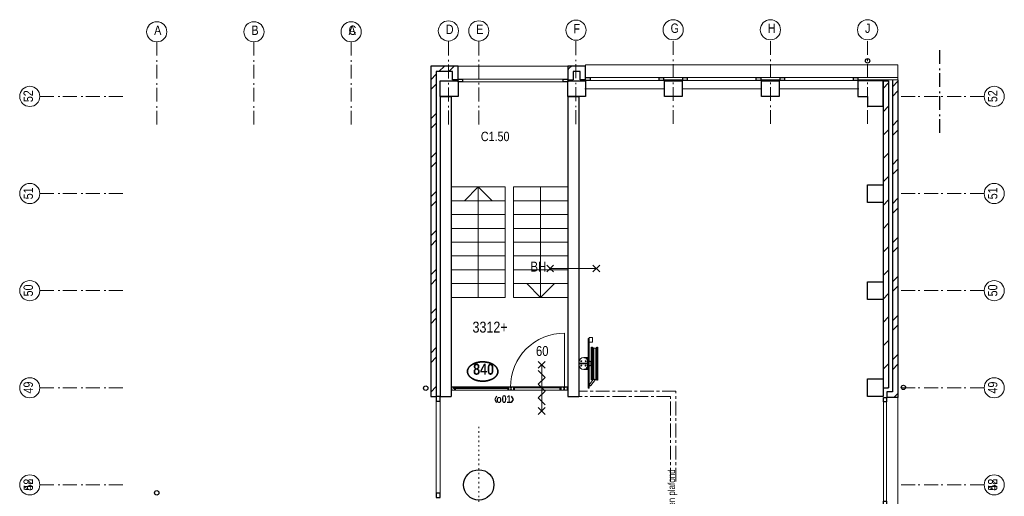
# Model space of a CAD drawing. Header units: millimetres. Extents: x 274611 to 749520, y 175257 to 298905.
# Tile 55 of 251: x 500860 to 518686, y 251455 to 260093. Entities that reach past the tile are written whole.
import ezdxf
from ezdxf.enums import TextEntityAlignment as Align

# ---------------------------------------------------------------- set-up
doc = ezdxf.new("R2010")
doc.units = ezdxf.units.MM
doc.header["$LTSCALE"] = 400
doc.header["$PDMODE"] = 1
doc.header["$PDSIZE"] = 15
for name, pattern in [('STYLE_05', [0.208282, 0.069427, -0.138855]), ('STYLE_06', [1.041641, 0.625, -0.208282, 0.069427, -0.138931]), ('STYLE_19', [1, 0.625, -0.125, 0.125, -0.125])]:
    doc.linetypes.add(name, pattern=pattern)
for name, color, linetype, lineweight in [('BA-Brandveiligheid', 7, 'Continuous', 15), ('Buitenkozijnen', 140, 'Continuous', 15), ('Detailaanduiding', 5, 'Continuous', 70), ('Kozijnmerken', 43, 'Continuous', 9), ('Lijn-stramien', 5, 'STYLE_06', 9), ('mat-baksteen', 5, 'Continuous', 25), ('mat-beton (ihwg)', 5, 'Continuous', 25), ('mat-glas-vert', 5, 'Continuous', 15), ('mat-kalkzandsteen', 5, 'Continuous', 25), ('MAT-kit', 140, 'Continuous', 5), ('mat-kunststof', 43, 'Continuous', 9), ('mat-staal', 5, 'Continuous', 25), ('None', 7, 'Continuous', 9), ('Ruimtenummers', 5, 'Continuous', 25), ('Tekst', 140, 'Continuous', 15), ('~None', 5, 'Continuous', 9)]:
    doc.layers.add(name, color=color, linetype=linetype, lineweight=lineweight)
doc.styles.add('Abadi MT Condensed Light', font='txt', dxfattribs={"height": 176.388889})
doc.styles.add('Arial Narrow', font='ARIALN.TTF', dxfattribs={"height": 222.25})
doc.styles.add('Arial Narrow (bold)', font='ARIALNB.TTF', dxfattribs={"height": 172.861111})
doc.styles.get("Standard").update_dxf_attribs({"font": 'arial.ttf'})

# ---------------------------------------------------------------- blocks, each defined once
blk = doc.blocks.new('*X292')
at = {"layer": 'None', "lineweight": 5}
blk.add_line((-9789, 34850), (-10769, 34850), dxfattribs=at)
blk = doc.blocks.new('*U293')
at = {"layer": 'mat-kunststof', "lineweight": 9}
blk.add_lwpolyline([(-10809, 34830), (-10799, 34830), (-10799, 34860), (-10809, 34860)], close=True, dxfattribs=at)
at = {"layer": 'None', "lineweight": 9}
blk.add_lwpolyline([(-10809, 34830), (-10799, 34860), (-10809, 34860), (-10799, 34830)], dxfattribs=at)
blk = doc.blocks.new('*U294')
at = {"layer": 'MAT-kit', "color": 9, "linetype": 'Continuous', "lineweight": 5}
for points in [[(-10809, 34873), (-10804, 34871), (-10799, 34873), (-10799, 34867), (-10799, 34860), (-10804, 34860), (-10809, 34860), (-10809, 34867), (-10809, 34873)], [(-10809, 34818), (-10804, 34820), (-10799, 34818), (-10799, 34824), (-10799, 34830), (-10804, 34830), (-10809, 34830), (-10809, 34824), (-10809, 34818)]]:
    blk.add_open_spline(points, degree=2, knots=[0, 0, 0, 0.229184, 0.229184, 0.5027, 0.5027, 0.726485, 0.726485, 1, 1, 1], dxfattribs=at)
at = {"layer": 'None', "color": 7}
blk.add_blockref('*U293', (0, 0), dxfattribs=at)
blk = doc.blocks.new('jan404.129')
at = {"layer": 'None', "lineweight": 15, "flags": 128}
for points in [[(-10, 14.85), (-10, -24.79), (10, -24.79), (10, 14.85)], [(8.5, 13.35), (8.5, -23.29), (-8.5, -23.29), (-8.5, 13.35)]]:
    blk.add_lwpolyline(points, close=True, dxfattribs=at)
blk = doc.blocks.new('*U295')
at = {"layer": 'None', "color": 7, "linetype": 'Continuous', "lineweight": 15}
for p, q in [((-10798.9, 34873.5), (-10798.9, 34816.5)), ((-10731, 34875), (-10797.4, 34875)), ((-10797.4, 34873.5), (-10797.4, 34816.5)), ((-10749.5, 34873.5), (-10797.4, 34873.5)), ((-10797.4, 34816.5), (-10751, 34816.5)), ((-10797.4, 34815), (-10751, 34815)), ((-10751, 34816.5), (-10751, 34872)), ((-10731, 34873.5), (-10749.5, 34873.5)), ((-10749.5, 34816.5), (-10749.5, 34872)), ((-10749.5, 34872), (-10731, 34872))]:
    blk.add_line(p, q, dxfattribs=at)
for centre, start, end in [((-10797.4, 34873.5), 90, 180), ((-10797.4, 34816.5), 180, 270), ((-10749.5, 34872), 90, 180), ((-10751, 34816.5), 270, 0), ((-10731, 34873.5), 0, 90), ((-10731, 34873.5), 270, 0)]:
    blk.add_arc(centre, 1.5, start, end, dxfattribs=at)
at = {"layer": 'None', "linetype": 'Continuous', "lineweight": 5}
blk.add_point((-10798.9, 34840), dxfattribs=at)
at = {"layer": 'mat-staal', "color": 7, "xscale": -1, "rotation": 180}
blk.add_blockref('jan404.129', (-10738.9, 34829.9), dxfattribs=at)
blk = doc.blocks.new('*U296')
at = {"layer": 'None', "color": 7, "linetype": 'Continuous', "lineweight": 15}
for p, q in [((-8772, 34817), (-8771, 34818)), ((-8772, 34816), (-8772, 34817)), ((-8772, 34816), (-8771, 34815)), ((-8772, 34816), (-8772, 34816)), ((-8771, 34818), (-8770, 34818)), ((-8771, 34815), (-8770, 34815)), ((-8751, 34818), (-8770, 34818)), ((-8770, 34816), (-8751, 34816)), ((-8770, 34815), (-8739, 34815)), ((-8759, 34867), (-8758, 34868)), ((-8759, 34866), (-8759, 34867)), ((-8759, 34866), (-8759, 34834)), ((-8759, 34834), (-8759, 34823)), ((-8759, 34823), (-8758, 34822)), ((-8759, 34823), (-8759, 34823)), ((-8758, 34868), (-8757, 34868)), ((-8758, 34822), (-8757, 34822)), ((-8749, 34868), (-8757, 34868)), ((-8749, 34866), (-8757, 34866)), ((-8757, 34866), (-8757, 34834)), ((-8757, 34834), (-8757, 34823)), ((-8757, 34823), (-8751, 34823)), ((-8757, 34822), (-8751, 34822)), ((-8750, 34823), (-8751, 34823)), ((-8751, 34822), (-8750, 34822)), ((-8750, 34818), (-8751, 34818)), ((-8750, 34817), (-8751, 34816)), ((-8751, 34816), (-8739, 34816)), ((-8749, 34823), (-8750, 34823)), ((-8750, 34822), (-8750, 34821)), ((-8750, 34822), (-8750, 34822)), ((-8750, 34821), (-8749, 34821)), ((-8750, 34819), (-8750, 34818)), ((-8749, 34819), (-8750, 34819)), ((-8750, 34818), (-8750, 34818)), ((-8749, 34817), (-8750, 34817)), ((-8749, 34874), (-8748, 34875)), ((-8749, 34873), (-8749, 34874)), ((-8749, 34873), (-8749, 34868)), ((-8748, 34867), (-8749, 34866)), ((-8748, 34822), (-8749, 34823)), ((-8749, 34821), (-8749, 34820)), ((-8749, 34820), (-8749, 34819)), ((-8749, 34820), (-8749, 34820)), ((-8749, 34819), (-8749, 34819)), ((-8748, 34818), (-8749, 34817)), ((-8748, 34875), (-8747, 34875)), ((-8747, 34868), (-8748, 34867)), ((-8748, 34867), (-8748, 34867)), ((-8748, 34822), (-8748, 34822)), ((-8748, 34821), (-8748, 34822)), ((-8747, 34820), (-8748, 34821)), ((-8747, 34820), (-8748, 34819)), ((-8748, 34819), (-8748, 34818)), ((-8748, 34818), (-8748, 34818)), ((-8739, 34875), (-8747, 34875)), ((-8747, 34873), (-8747, 34868)), ((-8739, 34873), (-8747, 34873)), ((-8710, 34875), (-8739, 34875)), ((-8710, 34873), (-8739, 34873)), ((-8739, 34816), (-8710, 34816)), ((-8739, 34815), (-8710, 34815)), ((-8710, 34875), (-8709, 34874)), ((-8710, 34875), (-8710, 34875)), ((-8710, 34834), (-8710, 34873)), ((-8710, 34816), (-8710, 34834)), ((-8709, 34816), (-8710, 34815)), ((-8710, 34815), (-8710, 34815)), ((-8709, 34874), (-8709, 34873)), ((-8709, 34834), (-8709, 34873)), ((-8709, 34816), (-8709, 34834)), ((-8709, 34816), (-8709, 34816))]:
    blk.add_line(p, q, dxfattribs=at)
blk = doc.blocks.new('*U297')
at = {"layer": 'None', "linetype": 'Continuous', "lineweight": 5}
blk.add_point((-8737, 34815), dxfattribs=at)
at = {"layer": 'None', "color": 7}
blk.add_blockref('*U296', (0, 0), dxfattribs=at)
blk = doc.blocks.new('*U298')
at = {"layer": 'None', "color": 7, "linetype": 'Continuous', "lineweight": 15}
for p, q in [((-8839, 34874), (-8838, 34875)), ((-8755, 34875), (-8839, 34875)), ((-8839, 34873), (-8839, 34874)), ((-8839, 34873), (-8839, 34873)), ((-8838, 34872), (-8839, 34873)), ((-8775, 34873), (-8839, 34873)), ((-8838, 34875), (-8837, 34875)), ((-8837, 34872), (-8838, 34872)), ((-8819, 34875), (-8837, 34875)), ((-8819, 34873), (-8837, 34873)), ((-8837, 34872), (-8819, 34872)), ((-8837, 34815), (-8778, 34815)), ((-8819, 34873), (-8818, 34873)), ((-8819, 34872), (-8819, 34854)), ((-8819, 34854), (-8819, 34816)), ((-8819, 34816), (-8818, 34815)), ((-8819, 34816), (-8819, 34816)), ((-8818, 34873), (-8817, 34872)), ((-8818, 34873), (-8818, 34873)), ((-8818, 34815), (-8817, 34815)), ((-8817, 34872), (-8817, 34854)), ((-8817, 34854), (-8817, 34816)), ((-8817, 34816), (-8778, 34816)), ((-8778, 34872), (-8777, 34872)), ((-8778, 34871), (-8778, 34872)), ((-8778, 34870), (-8778, 34871)), ((-8778, 34870), (-8778, 34869)), ((-8778, 34869), (-8778, 34868)), ((-8778, 34868), (-8777, 34868)), ((-8778, 34823), (-8777, 34823)), ((-8778, 34823), (-8778, 34823)), ((-8778, 34822), (-8778, 34823)), ((-8778, 34816), (-8778, 34822)), ((-8777, 34816), (-8778, 34815)), ((-8778, 34815), (-8778, 34815)), ((-8777, 34873), (-8776, 34873)), ((-8777, 34872), (-8777, 34873)), ((-8777, 34871), (-8776, 34871)), ((-8777, 34870), (-8777, 34871)), ((-8777, 34870), (-8777, 34870)), ((-8777, 34869), (-8777, 34870)), ((-8777, 34869), (-8777, 34869)), ((-8776, 34869), (-8777, 34869)), ((-8777, 34868), (-8777, 34867)), ((-8777, 34867), (-8776, 34867)), ((-8777, 34823), (-8768, 34823)), ((-8777, 34822), (-8768, 34822)), ((-8777, 34816), (-8777, 34822)), ((-8777, 34816), (-8777, 34816)), ((-8776, 34873), (-8775, 34873)), ((-8776, 34872), (-8775, 34872)), ((-8776, 34871), (-8776, 34872)), ((-8776, 34868), (-8776, 34869)), ((-8775, 34868), (-8776, 34868)), ((-8776, 34867), (-8775, 34866)), ((-8775, 34873), (-8755, 34873)), ((-8775, 34872), (-8775, 34872)), ((-8775, 34872), (-8755, 34872)), ((-8775, 34868), (-8775, 34868)), ((-8768, 34868), (-8775, 34868)), ((-8768, 34866), (-8775, 34866)), ((-8768, 34868), (-8767, 34867)), ((-8768, 34868), (-8768, 34868)), ((-8768, 34854), (-8768, 34866)), ((-8768, 34823), (-8768, 34854)), ((-8767, 34823), (-8768, 34822)), ((-8768, 34822), (-8768, 34822)), ((-8767, 34867), (-8767, 34866)), ((-8767, 34854), (-8767, 34866)), ((-8767, 34823), (-8767, 34854)), ((-8767, 34823), (-8767, 34823)), ((-8755, 34875), (-8755, 34875)), ((-8754, 34874), (-8755, 34875)), ((-8754, 34873), (-8755, 34872)), ((-8755, 34872), (-8755, 34872)), ((-8754, 34873), (-8754, 34874)), ((-8754, 34873), (-8754, 34873))]:
    blk.add_line(p, q, dxfattribs=at)
at = {"layer": 'mat-staal', "color": 7, "xscale": -1, "rotation": 180}
blk.add_blockref('jan404.129', (-8829, 34830), dxfattribs=at)
blk = doc.blocks.new('*U299')
at = {"layer": 'None'}
blk.add_blockref('*U298', (0, 0), dxfattribs=at)
blk = doc.blocks.new('*U300')
at = {"layer": 'mat-kunststof', "lineweight": 9}
blk.add_lwpolyline([(-8699, 34830), (-8709, 34830), (-8709, 34860), (-8699, 34860)], close=True, dxfattribs=at)
at = {"layer": 'None', "lineweight": 9}
blk.add_lwpolyline([(-8699, 34830), (-8709, 34860), (-8699, 34860), (-8709, 34830)], dxfattribs=at)
blk = doc.blocks.new('*U301')
at = {"layer": 'MAT-kit', "color": 9, "linetype": 'Continuous', "lineweight": 5}
for points in [[(-8699, 34873), (-8704, 34871), (-8709, 34873), (-8709, 34867), (-8709, 34860), (-8704, 34860), (-8699, 34860), (-8699, 34867), (-8699, 34873)], [(-8699, 34818), (-8704, 34820), (-8709, 34818), (-8709, 34824), (-8709, 34830), (-8704, 34830), (-8699, 34830), (-8699, 34824), (-8699, 34818)]]:
    blk.add_open_spline(points, degree=2, knots=[0, 0, 0, 0.229184, 0.229184, 0.5027, 0.5027, 0.726485, 0.726485, 1, 1, 1], dxfattribs=at)
at = {"layer": 'None', "color": 7}
blk.add_blockref('*U300', (0, 0), dxfattribs=at)
blk = doc.blocks.new('*U302')
at = {"layer": 'None', "color": 7, "linetype": 'Continuous', "lineweight": 15}
for p, q in [((-9784, 34874), (-9783, 34875)), ((-9784, 34873), (-9784, 34874)), ((-9784, 34873), (-9783, 34872)), ((-9784, 34873), (-9784, 34873)), ((-9784, 34873), (-9754, 34873)), ((-9783, 34875), (-9782, 34875)), ((-9783, 34872), (-9782, 34872)), ((-9782, 34875), (-9754, 34875)), ((-9782, 34873), (-9764, 34873)), ((-9764, 34872), (-9782, 34872)), ((-9763, 34873), (-9764, 34873)), ((-9764, 34834), (-9764, 34872)), ((-9764, 34816), (-9764, 34834)), ((-9764, 34816), (-9763, 34815)), ((-9764, 34816), (-9764, 34816)), ((-9763, 34873), (-9763, 34873)), ((-9762, 34872), (-9763, 34873)), ((-9763, 34815), (-9762, 34815)), ((-9754, 34815), (-9763, 34815)), ((-9762, 34834), (-9762, 34872)), ((-9762, 34816), (-9762, 34834)), ((-9754, 34816), (-9762, 34816)), ((-9754, 34875), (-9740, 34875)), ((-9754, 34873), (-9740, 34873)), ((-9736, 34816), (-9754, 34816)), ((-9717, 34815), (-9754, 34815)), ((-9739, 34875), (-9740, 34875)), ((-9740, 34873), (-9740, 34868)), ((-9740, 34868), (-9740, 34867)), ((-9740, 34867), (-9739, 34867)), ((-9740, 34821), (-9739, 34822)), ((-9740, 34820), (-9740, 34821)), ((-9740, 34820), (-9740, 34819)), ((-9740, 34819), (-9739, 34818)), ((-9739, 34874), (-9739, 34875)), ((-9738, 34873), (-9739, 34874)), ((-9739, 34867), (-9738, 34866)), ((-9739, 34822), (-9738, 34823)), ((-9739, 34822), (-9739, 34822)), ((-9739, 34818), (-9738, 34817)), ((-9739, 34818), (-9739, 34818)), ((-9738, 34873), (-9738, 34868)), ((-9738, 34868), (-9730, 34868)), ((-9738, 34866), (-9730, 34866)), ((-9738, 34823), (-9737, 34823)), ((-9737, 34822), (-9738, 34821)), ((-9738, 34821), (-9738, 34820)), ((-9738, 34821), (-9738, 34821)), ((-9738, 34820), (-9738, 34819)), ((-9738, 34820), (-9738, 34820)), ((-9738, 34819), (-9737, 34818)), ((-9738, 34819), (-9738, 34819)), ((-9738, 34819), (-9738, 34819)), ((-9738, 34817), (-9737, 34817)), ((-9737, 34823), (-9736, 34823)), ((-9737, 34822), (-9737, 34822)), ((-9736, 34822), (-9737, 34822)), ((-9737, 34818), (-9736, 34818)), ((-9737, 34818), (-9737, 34818)), ((-9737, 34817), (-9736, 34816)), ((-9730, 34823), (-9736, 34823)), ((-9730, 34822), (-9736, 34822)), ((-9736, 34818), (-9717, 34818)), ((-9717, 34816), (-9736, 34816)), ((-9735, 34875), (-9734, 34875)), ((-9735, 34874), (-9735, 34875)), ((-9735, 34873), (-9735, 34874)), ((-9735, 34873), (-9735, 34872)), ((-9735, 34873), (-9735, 34873)), ((-9735, 34872), (-9734, 34872)), ((-9734, 34875), (-9659, 34875)), ((-9714, 34873), (-9734, 34873)), ((-9714, 34872), (-9734, 34872)), ((-9729, 34868), (-9730, 34868)), ((-9730, 34866), (-9730, 34834)), ((-9730, 34834), (-9730, 34823)), ((-9729, 34822), (-9730, 34822)), ((-9729, 34867), (-9729, 34868)), ((-9728, 34866), (-9729, 34867)), ((-9729, 34823), (-9729, 34822)), ((-9728, 34823), (-9729, 34823)), ((-9728, 34866), (-9728, 34834)), ((-9728, 34834), (-9728, 34823)), ((-9722, 34868), (-9722, 34867)), ((-9721, 34868), (-9722, 34868)), ((-9722, 34867), (-9722, 34866)), ((-9722, 34854), (-9722, 34866)), ((-9722, 34823), (-9722, 34854)), ((-9722, 34823), (-9722, 34822)), ((-9722, 34823), (-9722, 34823)), ((-9722, 34822), (-9721, 34822)), ((-9721, 34868), (-9714, 34868)), ((-9721, 34866), (-9714, 34866)), ((-9721, 34854), (-9721, 34866)), ((-9721, 34823), (-9721, 34854)), ((-9712, 34823), (-9721, 34823)), ((-9712, 34822), (-9721, 34822)), ((-9716, 34818), (-9717, 34818)), ((-9716, 34815), (-9717, 34815)), ((-9716, 34817), (-9716, 34818)), ((-9715, 34816), (-9716, 34817)), ((-9716, 34816), (-9716, 34815)), ((-9715, 34816), (-9716, 34816)), ((-9714, 34873), (-9714, 34873)), ((-9713, 34873), (-9714, 34873)), ((-9714, 34873), (-9659, 34873)), ((-9714, 34872), (-9714, 34872)), ((-9713, 34872), (-9714, 34872)), ((-9714, 34868), (-9713, 34868)), ((-9714, 34868), (-9714, 34868)), ((-9714, 34867), (-9714, 34866)), ((-9713, 34867), (-9714, 34867)), ((-9712, 34872), (-9713, 34873)), ((-9713, 34871), (-9713, 34872)), ((-9713, 34871), (-9713, 34871)), ((-9713, 34870), (-9713, 34871)), ((-9712, 34870), (-9713, 34870)), ((-9713, 34869), (-9712, 34870)), ((-9713, 34869), (-9713, 34869)), ((-9713, 34869), (-9713, 34869)), ((-9713, 34868), (-9713, 34869)), ((-9712, 34868), (-9713, 34867)), ((-9711, 34872), (-9712, 34872)), ((-9711, 34868), (-9712, 34868)), ((-9712, 34823), (-9712, 34823)), ((-9711, 34823), (-9712, 34823)), ((-9712, 34816), (-9712, 34822)), ((-9712, 34816), (-9712, 34815)), ((-9712, 34816), (-9712, 34816)), ((-9712, 34815), (-9711, 34815)), ((-9711, 34871), (-9711, 34872)), ((-9711, 34870), (-9711, 34871)), ((-9711, 34870), (-9711, 34869)), ((-9711, 34869), (-9711, 34868)), ((-9711, 34822), (-9711, 34823)), ((-9711, 34816), (-9711, 34822)), ((-9660, 34816), (-9711, 34816)), ((-9660, 34815), (-9711, 34815)), ((-9680, 34873), (-9680, 34872)), ((-9680, 34873), (-9680, 34873)), ((-9679, 34873), (-9680, 34873)), ((-9680, 34872), (-9680, 34854)), ((-9680, 34854), (-9680, 34816)), ((-9679, 34816), (-9680, 34815)), ((-9680, 34815), (-9680, 34815)), ((-9679, 34875), (-9660, 34875)), ((-9679, 34873), (-9660, 34873)), ((-9660, 34872), (-9679, 34872)), ((-9679, 34872), (-9679, 34854)), ((-9679, 34854), (-9679, 34816)), ((-9679, 34816), (-9679, 34816)), ((-9660, 34875), (-9660, 34875)), ((-9659, 34874), (-9660, 34875)), ((-9660, 34872), (-9659, 34873)), ((-9660, 34872), (-9660, 34872)), ((-9659, 34873), (-9659, 34874)), ((-9659, 34873), (-9659, 34873))]:
    blk.add_line(p, q, dxfattribs=at)
at = {"layer": 'None', "linetype": 'Continuous', "lineweight": 5}
blk.add_point((-9756, 34815), dxfattribs=at)
at = {"layer": 'mat-staal', "color": 7, "rotation": 180}
for p in [(-9774, 34830), (-9669, 34830)]:
    blk.add_blockref('jan404.129', p, dxfattribs=at)
blk = doc.blocks.new('*U303')
at = {"layer": 'mat-glas-vert', "color": 140, "lineweight": 15}
for points in [[(-9789, 34848), (-10769, 34848), (-10769, 34856), (-9789, 34856)], [(-9772, 34858), (-10739, 34858), (-10739, 34868), (-9772, 34868)], [(-8829, 34858), (-9671, 34858), (-9671, 34868), (-8829, 34868)]]:
    blk.add_lwpolyline(points, close=True, dxfattribs=at)
at = {"layer": 'None', "color": 43, "linetype": 'Continuous', "lineweight": 9}
blk.add_line((-8759, 34873), (-8759, 35850), dxfattribs=at)
at = {"layer": 'None', "lineweight": 9}
blk.add_lwpolyline([(-10799, 34815), (-10799, 34875), (-8709, 34875), (-8709, 34815)], close=True, dxfattribs=at)
at = {"layer": 'None', "color": 43, "linetype": 'Continuous', "lineweight": 9}
blk.add_arc((-8759, 34874), 976, 89.9877, 180.0459, dxfattribs=at)
at = {"layer": 'mat-glas-vert', "color": 140}
blk.add_blockref('*X292', (0, 0), dxfattribs=at)
at = {"layer": 'mat-staal', "color": 7}
for name in ['*U294', '*U301']:
    blk.add_blockref(name, (0, 0), dxfattribs=at)
at = {"layer": 'None', "color": 7}
for name in ['*U295', '*U302', '*U299', '*U297']:
    blk.add_blockref(name, (0, 0), dxfattribs=at)
blk = doc.blocks.new('060min zelfsluitend Y')
at = {"layer": 'BA-Brandveiligheid', "color": 7, "linetype": 'Continuous', "lineweight": 15}
for p, q in [((-62, 477), (62, 353)), ((62, 477), (-62, 353)), ((-62, -484), (62, -360)), ((62, -484), (-62, -360))]:
    blk.add_line(p, q, dxfattribs=at)
at = {"layer": 'None', "color": 7, "linetype": 'Continuous', "lineweight": 15}
for p, q in [((0, -422), (0, 415)), ((62, 185), (-62, 309)), ((62, 185), (-62, 62)), ((62, -62), (-62, 62)), ((62, -62), (-62, -185)), ((62, -309), (-62, -185))]:
    blk.add_line(p, q, dxfattribs=at)
at = {"layer": 'BA-Brandveiligheid', "color": 43, "insert": (-103, 753), "char_height": 177.8, "attachment_point": 1, "style": 'Arial Narrow'}
blk.add_mtext('60', dxfattribs=at)
blk = doc.blocks.new('Kolom hoek 330x330')
at = {"layer": 'mat-beton (ihwg)', "lineweight": 25, "flags": 128}
blk.add_lwpolyline([(-175, 0), (0, 0), (0, -175), (280, -175), (280, 280), (-175, 280)], close=True, dxfattribs=at)
blk = doc.blocks.new('Kolom O 550')
at = {"layer": 'mat-beton (ihwg)', "lineweight": 25}
blk.add_circle((0, 0), 275, dxfattribs=at)
blk = doc.blocks.new('*X889')
at = {"layer": 'None', "lineweight": 9}
for p, q in [((-11029, 40590), (-10929, 40690)), ((-10852, 40590), (-10752, 40690))]:
    blk.add_line(p, q, dxfattribs=at)
blk = doc.blocks.new('*X890')
at = {"layer": 'None', "lineweight": 9}
for p, q in [((-11179, 40440), (-11079, 40540)), ((-11179, 40263), (-11079, 40363)), ((-11179, 39733), (-11079, 39833)), ((-11179, 39556), (-11079, 39656)), ((-11179, 39026), (-11079, 39126)), ((-11179, 38849), (-11079, 38949)), ((-11179, 38319), (-11079, 38419)), ((-11179, 38142), (-11079, 38242)), ((-11179, 37611), (-11079, 37711)), ((-11179, 37435), (-11079, 37535)), ((-11179, 36904), (-11079, 37004)), ((-11179, 36728), (-11079, 36828)), ((-11179, 36197), (-11079, 36297)), ((-11179, 36021), (-11079, 36121)), ((-11179, 35490), (-11079, 35590)), ((-11179, 35314), (-11079, 35414)), ((-11179, 34783), (-11079, 34883)), ((-11086, 34700), (-11079, 34707))]:
    blk.add_line(p, q, dxfattribs=at)
blk = doc.blocks.new('*X891')
at = {"layer": 'None', "lineweight": 9}
blk.add_line((-8665, 40656), (-8631, 40690), dxfattribs=at)
blk = doc.blocks.new('*X892')
at = {"layer": 'None', "lineweight": 9}
blk.add_line((-8699, 40622), (-8665, 40656), dxfattribs=at)
blk = doc.blocks.new('*X893')
at = {"layer": 'None', "lineweight": 9}
for p, q in [((-2989, 40286), (-2889, 40386)), ((-2989, 39862), (-2889, 39962)), ((-2989, 39437), (-2889, 39537)), ((-2989, 39013), (-2889, 39113)), ((-2989, 38589), (-2889, 38689)), ((-2989, 38165), (-2889, 38265)), ((-2989, 37740), (-2889, 37840)), ((-2989, 37316), (-2889, 37416)), ((-2989, 36892), (-2889, 36992)), ((-2989, 36468), (-2889, 36568)), ((-2989, 36043), (-2889, 36143)), ((-2989, 35619), (-2889, 35719)), ((-2989, 35195), (-2889, 35295)), ((-2900, 34860), (-2889, 34871))]:
    blk.add_line(p, q, dxfattribs=at)
blk = doc.blocks.new('*X894')
at = {"layer": 'None', "lineweight": 9}
for p, q in [((-2819, 40315), (-2719, 40415)), ((-2819, 40138), (-2719, 40238)), ((-2819, 39607), (-2719, 39707)), ((-2819, 39431), (-2719, 39531)), ((-2819, 38900), (-2719, 39000)), ((-2819, 38724), (-2719, 38824)), ((-2819, 38193), (-2719, 38293)), ((-2819, 38017), (-2719, 38117)), ((-2819, 37486), (-2719, 37586)), ((-2819, 37310), (-2719, 37410)), ((-2819, 36779), (-2719, 36879)), ((-2819, 36603), (-2719, 36703)), ((-2819, 36072), (-2719, 36172)), ((-2819, 35896), (-2719, 35996)), ((-2819, 35365), (-2719, 35465)), ((-2819, 35188), (-2719, 35288)), ((-2755, 34721), (-2719, 34758))]:
    blk.add_line(p, q, dxfattribs=at)
blk = doc.blocks.new('Gevelpui best 1410 (2D)')
at = {"layer": 'Buitenkozijnen', "lineweight": 15}
for p, q in [((-260, 0), (-260, -1410)), ((-260, 0), (-210, 0)), ((-210, 0), (-210, -1410)), ((-260, -1410), (-210, -1410))]:
    blk.add_line(p, q, dxfattribs=at)
at = {"layer": 'Buitenkozijnen', "color": 92, "lineweight": 25}
for points in [[(-260, 0), (-210, 0), (-210, -80), (-260, -80)], [(-260, -1330), (-210, -1330), (-210, -1410), (-260, -1410)]]:
    blk.add_lwpolyline(points, close=True, dxfattribs=at)
at = {"layer": 'None', "color": 43, "linetype": 'Continuous', "lineweight": 9}
blk.add_line((-410, 15), (-410, -1425), dxfattribs=at)
blk = doc.blocks.new('*U211')
at = {"layer": 'Buitenkozijnen', "lineweight": 15}
for p, q in [((0, 25), (1985, 25)), ((0, -25), (0, 25)), ((1985, -25), (1985, 25)), ((0, -25), (1985, -25))]:
    blk.add_line(p, q, dxfattribs=at)
blk = doc.blocks.new('Gevelpui best 1985')
at = {"layer": 'Buitenkozijnen', "color": 43, "lineweight": 9}
blk.add_line((0, 260), (1985, 260), dxfattribs=at)
at = {"layer": 'Buitenkozijnen', "color": 92, "lineweight": 25}
for points in [[(0, -25), (0, 25), (80, 25), (80, -25)], [(1905, -25), (1905, 25), (1985, 25), (1985, -25)]]:
    blk.add_lwpolyline(points, close=True, dxfattribs=at)
at = {"layer": 'Buitenkozijnen'}
blk.add_blockref('*U211', (0, 0), dxfattribs=at)
blk = doc.blocks.new('*X935')
at = {"layer": 'None', "lineweight": 9}
blk.add_line((-2792, 34685), (-2755, 34721), dxfattribs=at)
blk = doc.blocks.new('*U79')
at = {"layer": 'Buitenkozijnen', "lineweight": 15}
for p, q in [((-10, 0), (-10, -1960)), ((-10, 0), (40, 0)), ((40, 0), (40, -1960)), ((-10, -1960), (40, -1960))]:
    blk.add_line(p, q, dxfattribs=at)
blk = doc.blocks.new('Gevelpui best 1960')
at = {"layer": 'Buitenkozijnen', "color": 43, "lineweight": 9}
blk.add_line((250, 0), (250, -1960), dxfattribs=at)
at = {"layer": 'Buitenkozijnen', "color": 92, "lineweight": 25}
for points in [[(-10, 0), (40, 0), (40, -80), (-10, -80)], [(-10, -1880), (40, -1880), (40, -1960), (-10, -1960)]]:
    blk.add_lwpolyline(points, close=True, dxfattribs=at)
at = {"layer": 'Buitenkozijnen'}
blk.add_blockref('*U79', (0, 0), dxfattribs=at)
blk = doc.blocks.new('*U965')
at = {"layer": 'Buitenkozijnen', "lineweight": 15}
for p, q in [((-11079, 34700), (-11009, 34700)), ((-11079, 32870), (-11079, 34700)), ((-11009, 32870), (-11009, 34700)), ((-11079, 32870), (-11009, 32870))]:
    blk.add_line(p, q, dxfattribs=at)
blk = doc.blocks.new('*U966')
at = {"layer": 'Buitenkozijnen', "color": 92, "lineweight": 25}
for points in [[(-11009, 34700), (-11079, 34700), (-11079, 34617), (-11009, 34617)], [(-11009, 32953), (-11079, 32953), (-11079, 32870), (-11009, 32870)]]:
    blk.add_lwpolyline(points, close=True, dxfattribs=at)
at = {"layer": 'Buitenkozijnen'}
blk.add_blockref('*U965', (0, 0), dxfattribs=at)
blk = doc.blocks.new('HWA')
at = {"layer": 'None', "color": 92, "linetype": 'Continuous', "lineweight": 25}
blk.add_circle((0, -74), 40, dxfattribs=at)
blk = doc.blocks.new('Kolom 280x320')
at = {"layer": 'mat-beton (ihwg)', "lineweight": 25}
blk.add_lwpolyline([(-300, 160), (-20, 160), (-20, -160), (-300, -160)], close=True, dxfattribs=at)
at = {"layer": 'None', "color": 92, "linetype": 'Continuous', "lineweight": 5}
blk.add_point((0, 0), dxfattribs=at)
blk = doc.blocks.new('*U199')
at = {"layer": 'None', "color": 140, "linetype": 'Continuous', "lineweight": 15, "flags": 128}
blk.add_lwpolyline([(-21, 110), (59, 110), (59, 107, -0.391021), (53, 100), (-1, 96, 0.391021), (-12, 83), (-12, -83, 0.391021), (-1, -96), (53, -100, -0.391021), (59, -107), (59, -110), (-21, -110)], format="xyb", close=True, dxfattribs=at)
blk = doc.blocks.new('*U200')
at = {"layer": 'None', "color": 253, "linetype": 'Continuous', "lineweight": 5}
for p, q in [((96.625, -278), (96.625, 266)), ((125.704, -278), (125.704, 266)), ((50.42, -31.849), (50.42, 29))]:
    blk.add_line(p, q, dxfattribs=at)
at = {"layer": 'None', "color": 140, "linetype": 'Continuous', "lineweight": 15}
for p, q in [((50.42, 29), (1.453, 57.31)), ((0, -61), (50.42, -31.849))]:
    blk.add_line(p, q, dxfattribs=at)
at = {"layer": 'None', "color": 92, "linetype": 'Continuous', "lineweight": 25}
for points in [[(60.916, 296), (76.476, 296), (76.476, -300), (60.916, -300)], [(154.785, 296), (171.344, 296), (171.344, -302), (154.785, -302)]]:
    blk.add_lwpolyline(points, close=True, dxfattribs=at)
at = {"layer": 'None', "color": 253, "linetype": 'Continuous', "lineweight": 5}
blk.add_lwpolyline([(50.929, 18), (60.916, 18), (60.916, -18), (50.929, -18)], close=True, dxfattribs=at)
for points, knots in [([(96.866, 264), (96.866, 268.997), (93.792, 272.9335), (90.718, 276.87), (85.875, 278.0735), (81.032, 279.277), (76.476, 277.238)], [0, 0, 0, 0.3335495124, 0.3335495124, 0.6668288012, 0.6668288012, 1, 1, 1]), ([(125.825, 264), (125.825, 267.886), (123.8855, 271.2505), (121.946, 274.615), (118.586, 276.5575), (115.226, 278.5), (107.466, 278.5), (104.106, 276.5575), (100.746, 274.615), (98.806, 271.2505), (96.866, 267.886), (96.866, 264)], [0, 0, 0, 0.1667696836, 0.1667696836, 0.3334232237, 0.3334232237, 0.4999946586, 0.6665660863, 0.6665660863, 0.833226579, 0.833226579, 1, 1, 1]), ([(154.785, 264), (154.785, 267.886), (152.845, 271.2505), (150.905, 274.615), (147.5455, 276.5575), (144.186, 278.5), (140.306, 278.5), (136.426, 278.5), (133.066, 276.5575), (129.706, 274.615), (127.7655, 271.2505), (125.825, 267.886), (125.825, 264)], [0, 0, 0, 0.1667729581, 0.1667729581, 0.3334246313, 0.3334246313, 0.4999853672, 0.4999853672, 0.666556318, 0.666556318, 0.8332233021, 0.8332233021, 1, 1, 1]), ([(76.477, -291.432), (81.039, -293.343), (85.8175, -292.072), (90.596, -290.801), (93.6105, -286.876), (96.625, -282.951), (96.625, -278)], [0, 0, 0, 0.333165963, 0.333165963, 0.6664584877, 0.6664584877, 1, 1, 1]), ([(96.625, -278), (96.625, -281.901), (98.573, -285.2795), (100.521, -288.658), (103.895, -290.609), (107.269, -292.56), (111.165, -292.56), (115.061, -292.56), (118.435, -290.609), (121.809, -288.658), (123.7565, -285.2795), (125.704, -281.901), (125.704, -278)], [0, 0, 0, 0.1667545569, 0.1667545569, 0.3334268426, 0.3334268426, 0.5000053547, 0.5000053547, 0.6665838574, 0.6665838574, 0.8332491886, 0.8332491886, 1, 1, 1]), ([(125.704, -278), (125.704, -281.901), (127.6525, -285.2795), (129.601, -288.658), (132.975, -290.609), (136.349, -292.56), (140.245, -292.56), (144.141, -292.56), (147.5145, -290.609), (150.888, -288.658), (152.836, -285.2795), (154.784, -281.901), (154.784, -278)], [0, 0, 0, 0.1667578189, 0.1667578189, 0.3334365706, 0.3334365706, 0.5000146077, 0.5000146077, 0.6665824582, 0.6665824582, 0.8332459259, 0.8332459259, 1, 1, 1])]:
    blk.add_open_spline(points, degree=2, knots=knots, dxfattribs=at)
blk = doc.blocks.new('BSH')
at = {"layer": 'None', "color": 140, "linetype": 'Continuous', "lineweight": 15}
for p, q in [((-159.8585, -36.7557), (-159.8585, 32.756)), ((-80, -6.8893), (-80, 2.8892)), ((0, -61), (0, 111.155))]:
    blk.add_line(p, q, dxfattribs=at)
at = {"layer": 'None', "color": 253, "linetype": 'Continuous', "lineweight": 5}
for p, q in [((27.7468, -383.0008), (105.0969, -276.5164)), ((130.6676, -289.4337), (48.7568, -402.0618)), ((135.277, -233.0824), (136.142, -233.8294))]:
    blk.add_line(p, q, dxfattribs=at)
at = {"layer": 'None', "color": 140, "linetype": 'Continuous', "lineweight": 15}
for points in [[(0, 448), (20, 448), (20, -452), (0, -452)], [(20, 469.75), (82, 469.75), (82, 382.75), (20, 382.75)], [(-160, 2.8892), (-9, 2.8892), (-9, -6.8893), (-160, -6.8893)]]:
    blk.add_lwpolyline(points, close=True, dxfattribs=at)
at = {"layer": 'None', "color": 8, "linetype": 'Continuous', "lineweight": 5}
for centre in [(-124, 37.275), (-44.5, 38.775), (-124, -41.275), (-45, -41.275)]:
    blk.add_circle(centre, 8.5, dxfattribs=at)
at = {"layer": 'None', "color": 140, "linetype": 'Continuous', "lineweight": 15}
for centre, start, end in [((-80, 28), 90, 180), ((-80, -32), 180, 270)]:
    blk.add_arc(centre, 80, start, end, dxfattribs=at)
at = {"layer": 'None', "color": 9, "linetype": 'Continuous', "lineweight": 5}
blk.add_arc((38.2528, -392.5302), 14.18399, 137.790600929, 325.770923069, dxfattribs=at)
at = {"layer": 'None', "color": 92, "linetype": 'Continuous', "lineweight": 25}
for points, knots in [([(-11.70075, 86.5025), (-12.2626, 89.0317), (-14.0137, 90.9408), (-15.7648, 92.8499), (-18.23575, 93.6275), (-20.7067, 94.4051), (-23.236, 93.84325), (-25.7653, 93.2814), (-27.67445, 91.53015), (-29.5836, 89.7789), (-30.36125, 87.3079), (-31.1389, 84.8369), (-30.57705, 82.3077), (-30.0152, 79.7785), (-28.26385, 77.8694), (-26.5125, 75.9603), (-24.0415, 75.1827), (-21.5705, 74.4051), (-19.0412, 74.96695), (-16.5119, 75.5288), (-14.60305, 77.28005), (-12.6942, 79.0313), (-11.91655, 81.5023), (-11.1389, 83.9733), (-11.70075, 86.5025)], [0, 0, 0, 0.0833344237, 0.0833344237, 0.1666618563, 0.1666618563, 0.2499968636, 0.2499968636, 0.3333348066, 0.3333348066, 0.4166657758, 0.4166657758, 0.5000000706, 0.5000000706, 0.583336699, 0.583336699, 0.666668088, 0.666668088, 0.7500039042, 0.7500039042, 0.8333377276, 0.8333377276, 0.9166657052, 0.9166657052, 1, 1, 1]), ([(-11.75695, -89.71225), (-12.375, -92.4944), (-14.3012, -94.5944), (-16.2274, -96.6944), (-18.94545, -97.54975), (-21.6635, -98.4051), (-24.4457, -97.78705), (-27.2279, -97.169), (-29.328, -95.24265), (-31.4281, -93.3163), (-32.2835, -90.5982), (-33.1389, -87.8801), (-32.52085, -85.09795), (-31.9028, -82.3158), (-29.97635, -80.2158), (-28.0499, -78.1158), (-25.3318, -77.26045), (-22.6137, -76.4051), (-19.83145, -77.02315), (-17.0492, -77.6412), (-14.94945, -79.56755), (-12.8497, -81.4939), (-11.9943, -84.212), (-11.1389, -86.9301), (-11.75695, -89.71225)], [0, 0, 0, 0.083334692, 0.083334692, 0.1666618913, 0.1666618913, 0.2499964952, 0.2499964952, 0.3333343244, 0.3333343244, 0.4166651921, 0.4166651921, 0.4999998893, 0.4999998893, 0.5833365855, 0.5833365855, 0.6666673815, 0.6666673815, 0.7500034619, 0.7500034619, 0.8333376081, 0.8333376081, 0.9166653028, 0.9166653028, 1, 1, 1])]:
    blk.add_open_spline(points, degree=2, knots=knots, dxfattribs=at)
at = {"layer": 'None', "color": 7}
blk.add_blockref('*U200', (0, 0), dxfattribs=at)
at = {"layer": 'None', "color": 140, "rotation": 180}
blk.add_blockref('*U199', (-21.4, -2), dxfattribs=at)
blk = doc.blocks.new('0BH  X')
at = {"layer": 'BA-Brandveiligheid', "color": 7, "linetype": 'Continuous', "lineweight": 15}
for p, q in [((-480, 62), (-357, -62)), ((-480, -62), (-357, 62)), ((-418, 0), (418, 0)), ((480, 62), (357, -62)), ((480, -62), (357, 62))]:
    blk.add_line(p, q, dxfattribs=at)
at = {"layer": 'BA-Brandveiligheid', "color": 43, "insert": (-773, 124), "char_height": 177.8, "attachment_point": 1, "style": 'Arial Narrow'}
blk.add_mtext('BH', dxfattribs=at)
blk = doc.blocks.new('Kozijnmerk 50')
at = {"layer": 'Kozijnmerken', "color": 92, "linetype": 'Continuous', "lineweight": 25}
for points in [[(-132, 51), (-165, -6), (-132, -62)], [(132, 51), (165, -6), (132, -62)]]:
    blk.add_lwpolyline(points, dxfattribs=at)
at = {"layer": 'None', "color": 43, "style": 'Arial Narrow (bold)'}
blk.add_attdef('merk', text='', height=138, dxfattribs=at).set_placement((0, 0), align=Align.MIDDLE_CENTER)
blk = doc.blocks.new('Detail')
at = {"layer": 'Detailaanduiding', "color": 1, "linetype": 'Continuous', "lineweight": 35}
blk.add_open_spline([(-134, 154), (-70, 177), (77, 177), (141, 154), (205, 130), (242, 90), (278, 49), (278, 2), (278, -45), (242, -85), (205, -126), (141, -149), (77, -173), (-70, -173), (-134, -149), (-198, -126), (-235, -85), (-272, -45), (-272, 2), (-272, 49), (-235, 90), (-198, 130), (-134, 154)], degree=2, knots=[0, 0, 0, 0.097932, 0.195864, 0.195864, 0.280023, 0.280023, 0.347931, 0.347931, 0.415846, 0.415846, 0.5, 0.5, 0.597932, 0.695864, 0.695864, 0.780023, 0.780023, 0.847931, 0.847931, 0.915846, 0.915846, 1, 1, 1], dxfattribs=at)
at = {"layer": 'Detailaanduiding', "style": 'Arial Narrow (bold)'}
blk.add_attdef('Detail', text='', height=198, dxfattribs=at).set_placement((-170, 142), align=Align.TOP_LEFT)
at = {"layer": 'None', "color": 0, "flags": 1}
blk.add_attdef('Fragment', (-272, -528), '', height=198, dxfattribs=at)
blk = doc.blocks.new('*U1579')
at = {"layer": '~None', "color": 140, "linetype": 'STYLE_19', "lineweight": 15}
for p, q in [((-6739, 34800), (-8499, 34800)), ((-6739, 33160), (-6739, 34800)), ((-6839, 34700), (-8499, 34700)), ((-6839, 33160), (-6839, 34700))]:
    blk.add_line(p, q, dxfattribs=at)
at = {"layer": 'Tekst', "color": 43, "insert": (-6882, 31797), "char_height": 127, "attachment_point": 1, "rotation": 90, "style": 'Abadi MT Condensed Light'}
blk.add_mtext('drukschot boven plafond', dxfattribs=at)

msp = doc.modelspace()

# ---------------------------------------------------------------- linework, layer by layer
at = {"layer": 'Buitenkozijnen', "color": 43, "lineweight": 9, "flags": 128}
msp.add_lwpolyline([(511106.28099, 259252.18879), (511106.28099, 259272.18879), (516761.28099, 259272.18879), (516761.28099, 259042.22942)], dxfattribs=at)
at = {"layer": 'Buitenkozijnen', "lineweight": 15}
for points in [[(512516.28099, 259002.18879), (512516.28099, 259042.22942), (512866.28099, 259042.22942), (512866.28099, 259002.18879)], [(514276.28099, 259002.18879), (514276.28099, 259042.22942), (514626.28099, 259042.22942), (514626.28099, 259002.18879)], [(516036.28099, 259002.18879), (516036.28099, 259042.22942), (516761.28099, 259042.22942), (516761.28099, 259002.18879)]]:
    msp.add_lwpolyline(points, close=True, dxfattribs=at)
at = {"layer": 'Lijn-stramien', "color": 8, "linetype": 'STYLE_05', "lineweight": 5}
msp.add_line((509171.28099, 251272.18879), (509171.28099, 252752.18879), dxfattribs=at)
at = {"layer": 'mat-baksteen', "lineweight": 25}
for p, q in [((508796.28099, 259252.18879), (508301.28099, 259252.18879)), ((508301.28099, 259252.18879), (508301.28099, 253262.18879)), ((508796.28099, 259002.18879), (508796.28099, 259252.18879)), ((511106.28099, 259252.18879), (510781.28099, 259252.18879)), ((510781.28099, 259252.18879), (510781.28099, 259002.18879)), ((511106.28099, 259002.18879), (511106.28099, 259252.18879)), ((508696.28099, 259152.18879), (508401.28099, 259152.18879)), ((508401.28099, 259152.18879), (508401.28099, 253262.18879)), ((508696.28099, 259002.18879), (508696.28099, 259152.18879)), ((511006.28099, 259152.18879), (510881.28099, 259152.18879)), ((510881.28099, 259152.18879), (510881.28099, 259002.18879)), ((511006.28099, 259002.18879), (511006.28099, 259152.18879)), ((508796.28099, 259002.18879), (508696.28099, 259002.18879)), ((510781.28099, 259002.18879), (510881.28099, 259002.18879)), ((511106.28099, 259002.18879), (511006.28099, 259002.18879)), ((516661.28099, 259002.18879), (516661.28099, 253347.18879)), ((516761.28099, 259002.18879), (516761.28099, 253247.18879)), ((516561.28099, 253347.18879), (516561.28099, 253247.18879)), ((516661.28099, 253347.18879), (516561.28099, 253347.18879)), ((508301.28099, 253262.18879), (508401.28099, 253262.18879)), ((516761.28099, 253247.18879), (516561.28099, 253247.18879))]:
    msp.add_line(p, q, dxfattribs=at)
at = {"layer": 'mat-beton (ihwg)', "lineweight": 25}
for p, q in [((508471.32162, 258702.18879), (508471.32162, 253262.18879)), ((508471.32162, 258702.18879), (508671.32162, 258702.18879)), ((508671.32162, 258702.18879), (508671.32162, 253262.18879)), ((510781.28099, 258702.18879), (510781.28099, 253262.18879)), ((510781.28099, 258702.18879), (510981.28099, 258702.18879)), ((510981.28099, 258702.18879), (510981.28099, 253262.18879)), ((508471.32162, 253262.18879), (508671.32162, 253262.18879)), ((510781.28099, 253262.18879), (510981.28099, 253262.18879))]:
    msp.add_line(p, q, dxfattribs=at)
for points in [[(508471.32162, 258702.18879), (508471.32162, 258982.18879), (508796.28099, 258982.18879), (508796.28099, 258702.18879)], [(510781.28099, 258702.18879), (510781.28099, 258982.18879), (511106.28099, 258982.18879), (511106.28099, 258702.18879)]]:
    msp.add_lwpolyline(points, close=True, dxfattribs=at)
at = {"layer": 'mat-kalkzandsteen', "lineweight": 25}
for p, q in [((516491.28099, 258982.18879), (516491.28099, 253422.18879)), ((516491.28099, 258982.18879), (516591.28099, 258982.18879)), ((516591.28099, 258982.18879), (516591.28099, 253422.18879)), ((516491.28099, 253422.18879), (516591.28099, 253422.18879))]:
    msp.add_line(p, q, dxfattribs=at)
at = {"layer": 'None', "color": 7, "linetype": 'STYLE_06', "lineweight": 9}
for p, q in [((503341.28361, 259690.73191), (503341.28361, 258190.73191)), ((505101.28361, 259690.73191), (505101.28361, 258190.73191)), ((506861.28361, 259690.73191), (506861.28361, 258190.73191)), ((506861.28361, 259690.73191), (506861.28361, 258190.73191)), ((508621.24566, 259695.73687), (508621.24566, 258195.73687)), ((509171.24566, 259695.73687), (509171.24566, 258195.73687)), ((510931.28099, 259700.21225), (510931.28099, 258200.21225)), ((512691.1911, 259702.9315), (512691.1911, 258202.9315)), ((514451.1911, 259702.9315), (514451.1911, 258202.9315)), ((516211.1911, 259702.9315), (516211.1911, 258202.9315)), ((501225.10426, 258702.18879), (502725.10426, 258702.18879)), ((518320.95643, 258702.18879), (516820.95643, 258702.18879)), ((501225.10426, 256942.18879), (502725.10426, 256942.18879)), ((518320.95643, 256942.18879), (516820.95643, 256942.18879)), ((501225.10426, 255182.18879), (502725.10426, 255182.18879)), ((518320.95643, 255182.18879), (516820.95643, 255182.18879)), ((501225.10426, 253422.18879), (502725.10426, 253422.18879)), ((518320.95643, 253422.18879), (516820.95643, 253422.18879)), ((501225.10426, 251662.18879), (502725.10426, 251662.18879)), ((501225.10426, 251662.18879), (502725.10426, 251662.18879)), ((518320.95643, 251662.18879), (516820.95643, 251662.18879)), ((518320.95643, 251662.18879), (516820.95643, 251662.18879))]:
    msp.add_line(p, q, dxfattribs=at)
at = {"layer": 'None', "color": 92, "linetype": 'STYLE_06', "lineweight": 25}
msp.add_line((517511.2806, 259540.42325), (517511.2806, 258040.42325), dxfattribs=at)
at = {"layer": 'None', "color": 140, "linetype": 'Continuous', "lineweight": 15}
for p, q in [((509161.32162, 257061.05729), (508911.32162, 256811.05729)), ((509161.32162, 255061.05729), (509161.32162, 257061.05729)), ((509161.32162, 257061.05729), (509411.32162, 256811.05729))]:
    msp.add_line(p, q, dxfattribs=at)
at = {"layer": 'None', "color": 43, "linetype": 'Continuous', "lineweight": 9}
for q in [(510291.28099, 257061.05729), (510041.28099, 255311.05729), (510541.28099, 255311.05729)]:
    msp.add_line((510291.28099, 255061.05729), q, dxfattribs=at)
at = {"layer": 'None', "color": 140, "linetype": 'Continuous', "lineweight": 15}
for points in [[(508671.32162, 257061.05729), (509651.32162, 257061.05729), (509651.32162, 256811.05729), (508671.32162, 256811.05729)], [(508671.32162, 256811.05729), (509651.32162, 256811.05729), (509651.32162, 256561.05729), (508671.32162, 256561.05729)], [(508671.32162, 256561.05729), (509651.32162, 256561.05729), (509651.32162, 256311.05729), (508671.32162, 256311.05729)], [(508671.32162, 256311.05729), (509651.32162, 256311.05729), (509651.32162, 256061.05729), (508671.32162, 256061.05729)], [(508671.32162, 256061.05729), (509651.32162, 256061.05729), (509651.32162, 255811.05729), (508671.32162, 255811.05729)], [(508671.32162, 255811.05729), (509651.32162, 255811.05729), (509651.32162, 255561.05729), (508671.32162, 255561.05729)], [(508671.32162, 255561.05729), (509651.32162, 255561.05729), (509651.32162, 255311.05729), (508671.32162, 255311.05729)], [(508671.32162, 255311.05729), (509651.32162, 255311.05729), (509651.32162, 255061.05729), (508671.32162, 255061.05729)]]:
    msp.add_lwpolyline(points, close=True, dxfattribs=at)
at = {"layer": 'None', "color": 43, "linetype": 'Continuous', "lineweight": 9}
for points in [[(509801.28099, 257061.05729), (510781.28099, 257061.05729), (510781.28099, 256811.05729), (509801.28099, 256811.05729)], [(509801.28099, 256811.05729), (510781.28099, 256811.05729), (510781.28099, 256561.05729), (509801.28099, 256561.05729)], [(509801.28099, 256561.05729), (510781.28099, 256561.05729), (510781.28099, 256311.05729), (509801.28099, 256311.05729)], [(509801.28099, 256311.05729), (510781.28099, 256311.05729), (510781.28099, 256061.05729), (509801.28099, 256061.05729)], [(509801.28099, 256061.05729), (510781.28099, 256061.05729), (510781.28099, 255811.05729), (509801.28099, 255811.05729)], [(509801.28099, 255811.05729), (510781.28099, 255811.05729), (510781.28099, 255561.05729), (509801.28099, 255561.05729)], [(509801.28099, 255561.05729), (510781.28099, 255561.05729), (510781.28099, 255311.05729), (509801.28099, 255311.05729)], [(509801.28099, 255311.05729), (510781.28099, 255311.05729), (510781.28099, 255061.05729), (509801.28099, 255061.05729)]]:
    msp.add_lwpolyline(points, close=True, dxfattribs=at)
for centre in [(512691.1911, 259909.9371), (514451.1911, 259909.9371), (516211.1911, 259909.9371), (503341.28361, 259873.33833), (505101.28361, 259873.33833), (506861.28361, 259873.33833), (506861.28361, 259873.33833), (508621.24566, 259888.35321), (509171.24566, 259888.35321), (510931.28099, 259901.77933), (501042.49784, 258702.18879), (518503.56284, 258702.18879), (501042.49784, 256942.18879), (518503.56284, 256942.18879), (501042.49784, 255182.18879), (518503.56284, 255182.18879), (501042.49784, 253422.18879), (518503.56284, 253422.18879), (501042.49784, 251662.18879), (501042.49784, 251662.18879), (518503.56284, 251662.18879), (518503.56284, 251662.18879)]:
    msp.add_circle(centre, 182.60642, dxfattribs=at)

# ---------------------------------------------------------------- block references
at = {"layer": 'Buitenkozijnen', "color": 7}
for name, p in [('Gevelpui best 1985', (508796.28099, 258992.41712)), ('Gevelpui best 1960', (516511.28099, 253247.18879))]:
    msp.add_blockref(name, p, dxfattribs=at)
at = {"layer": 'Buitenkozijnen', "color": 7, "rotation": 90}
for p in [(511106.28099, 259252.18879), (512866.28099, 259252.18879), (514626.28099, 259252.18879)]:
    msp.add_blockref('Gevelpui best 1410 (2D)', p, dxfattribs=at)
at = {"layer": 'Detailaanduiding', "color": 7}
msp.add_blockref('Detail', (509238.92491, 253714.82585), dxfattribs=at).add_auto_attribs({'Detail': '840'})
at = {"layer": 'Kozijnmerken', "color": 7}
msp.add_blockref('Kozijnmerk 50', (509626.37068, 253217.35208), dxfattribs=at).add_auto_attribs({'merk': 'o01'})
at = {"layer": 'mat-baksteen'}
for name in ['*X889', '*X892', '*X891', '*X890', '*X894', '*X935']:
    msp.add_blockref(name, (519480.22162, 218562.18879), dxfattribs=at)
at = {"layer": 'mat-beton (ihwg)', "color": 7, "rotation": 90}
for p in [(512691.28099, 259002.18879), (514451.28099, 259002.18879)]:
    msp.add_blockref('Kolom 280x320', p, dxfattribs=at)
at = {"layer": 'mat-beton (ihwg)', "color": 7}
for name, p in [('Kolom hoek 330x330', (516211.28099, 258702.18879)), ('Kolom 280x320', (516511.28099, 256942.18879)), ('Kolom 280x320', (516511.28099, 255182.18879)), ('Kolom 280x320', (516511.28099, 253422.18879)), ('Kolom O 550', (509171.28099, 251662.18879))]:
    msp.add_blockref(name, p, dxfattribs=at)
at = {"layer": 'mat-kalkzandsteen'}
msp.add_blockref('*X893', (519480.22162, 218562.18879), dxfattribs=at)
at = {"layer": 'None', "color": 7}
for p, rotation in [((516211.28099, 259272.18879), 180), ((508285.22162, 253422.18879), 275.5590596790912), ((516785.22162, 253422.18879), 94.88703277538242), ((503341.28099, 251444.18879), 180)]:
    msp.add_blockref('HWA', p, dxfattribs=dict(at, rotation=rotation))
for name, p in [('*U303', (519480.22162, 218562.18879)), ('BSH', (511151.28062, 253864.18879)), ('060min zelfsluitend Y', (510310.23099, 253424.03879)), ('*U1579', (519480.22162, 218562.18879)), ('*U966', (519480.22162, 218562.18879))]:
    msp.add_blockref(name, p, dxfattribs=at)
at = {"layer": 'Tekst', "color": 7}
msp.add_blockref('0BH  X', (510881.28099, 255582.18879), dxfattribs=at)

# ---------------------------------------------------------------- texts
at = {"layer": 'None', "color": 8, "attachment_point": 1, "style": 'Arial Narrow'}
for s, insert, char_height, rotation in [('A', (503294.28018, 259985.91851), 169.33333, 0.217245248), ('B', (505054.28018, 259985.91851), 169.33333, 0.217245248), ('A', (506814.28018, 259985.91851), 169.33333, 0.217245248), ('C', (506814.28018, 259985.91851), 169.33333, 0.217245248), ('D', (508574.24222, 260000.93339), 169.33333, 0.217245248), ('E', (509124.24222, 260000.93339), 169.33333, 0.217245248), ('52', (500929.74026, 258598.18648), 169.333333, 90), ('52', (518390.80526, 258598.18648), 169.333333, 90), ('51', (500929.74026, 256838.18648), 169.333333, 90), ('51', (518390.80526, 256838.18648), 169.333333, 90), ('50', (500929.74026, 255078.18648), 169.333333, 90), ('50', (518390.80526, 255078.18648), 169.333333, 90), ('49', (500929.74026, 253318.18648), 169.333333, 90), ('49', (518390.80526, 253318.18648), 169.333333, 90), ('52', (500929.74026, 251558.18648), 169.333333, 90), ('48', (500929.74026, 251558.18648), 169.333333, 90), ('52', (518390.80526, 251558.18648), 169.333333, 90), ('48', (518390.80526, 251558.18648), 169.333333, 90)]:
    msp.add_mtext(s, dxfattribs=dict(at, insert=insert, char_height=char_height, rotation=rotation))
at = {"layer": 'None', "color": 8, "insert": (510884.70475, 260014.53692), "char_height": 169.33333, "attachment_point": 1, "style": 'Arial Narrow'}
msp.add_mtext('F', dxfattribs=at)
at = {"layer": 'None', "color": 8, "char_height": 169.33333, "width": 190.2106013, "attachment_point": 1, "rotation": 0.217245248, "style": 'Arial Narrow'}
for s, insert in [('G', (512644.18766, 260022.51727)), ('H', (514404.18766, 260022.51727)), ('J', (516164.18766, 260022.51727))]:
    msp.add_mtext(s, dxfattribs=dict(at, insert=insert))
at = {"layer": 'Ruimtenummers', "insert": (509209.17367, 258061.25622), "char_height": 169.333333, "attachment_point": 1, "style": 'Arial Narrow'}
msp.add_mtext('C1.50', dxfattribs=at)
at = {"layer": 'Tekst', "color": 92, "insert": (509058.05877, 254620.32768), "char_height": 197.555556, "attachment_point": 1, "style": 'Arial Narrow'}
msp.add_mtext('3312+', dxfattribs=at)

doc.saveas('drawing.dxf')
